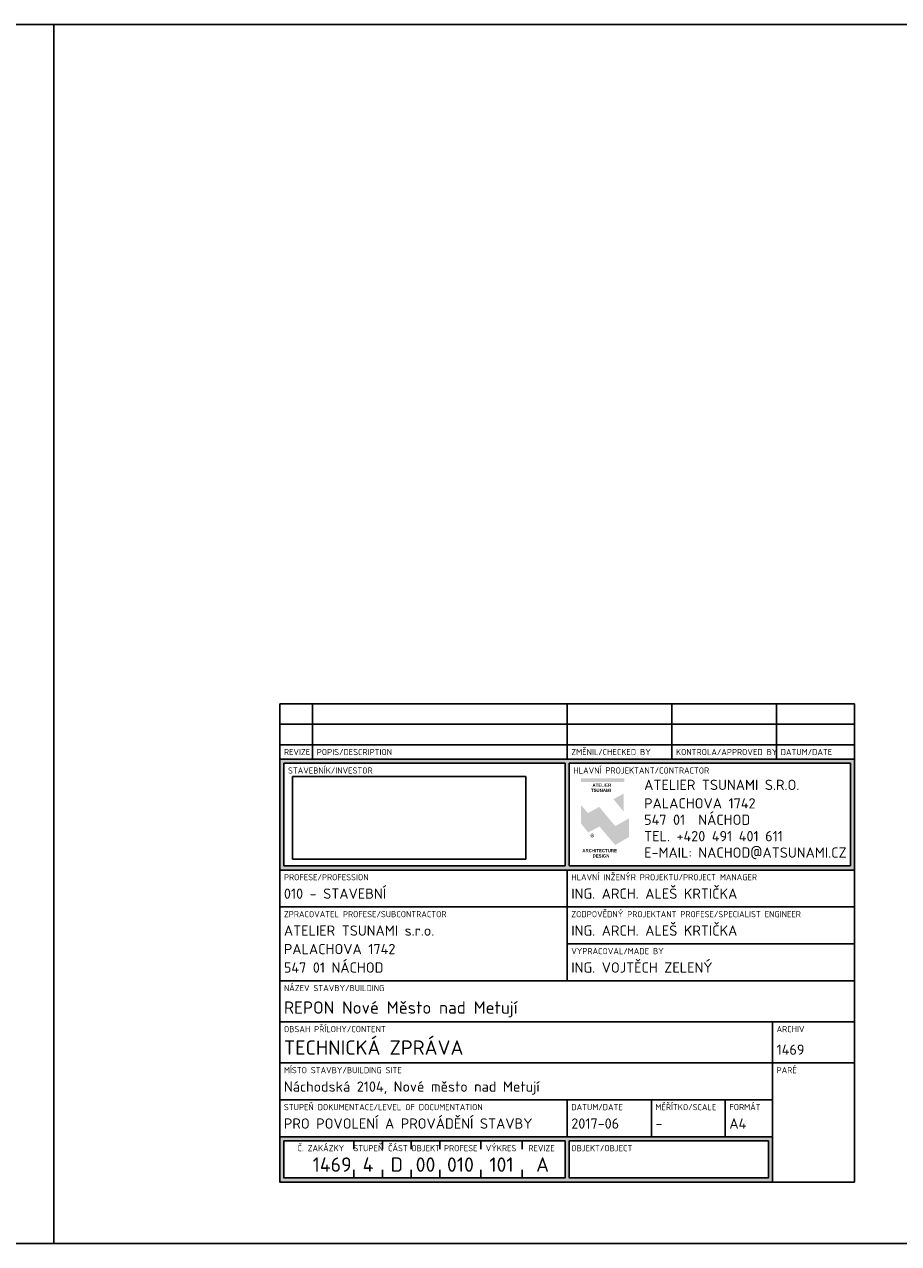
# Model space of a CAD drawing. Header units: metres. Extents: x -617984 to -616281, y -1028747 to -1028450.
# Tile 5 of 6: x -616709 to -616496, y -1028747 to -1028450. Entities that reach past the tile are written whole.
import ezdxf
from ezdxf.enums import TextEntityAlignment as Align

# ---------------------------------------------------------------- set-up
doc = ezdxf.new("R2010")
doc.units = ezdxf.units.M
doc.styles.add('ISOCPEUB_10', font='isocpeur.ttf')
doc.styles.add('ISOCPEUR_10', font='isocpeur.ttf')
doc.styles.get("Standard").update_dxf_attribs({"font": 'isocpeur.ttf'})
picture_1 = doc.add_image_def('image1.png', size_in_pixel=(282, 100))

# ---------------------------------------------------------------- blocks, each defined once
blk = doc.blocks.new('tabulka1')
h = blk.add_hatch(color=256)
h.paths.add_polyline_path([(-140, 76), (-140, 103), (0, 103), (0, 76)])
h.paths.add_polyline_path([(-139, 77), (-139, 102), (-70.5, 102), (-70.5, 77)], flags=16)
h.paths.add_polyline_path([(-69.5, 77), (-69.5, 102), (-1, 102), (-1, 77)], flags=16)
h = blk.add_hatch(color=256)
h.dxf.hatch_style = 1
h.paths.add_polyline_path([(-66.65, 98.32), (-56.1, 98.32), (-56.1, 97.45), (-66.65, 97.45)])
at = {"true_color": 0xaaaaaa}
h = blk.add_hatch(color=253, dxfattribs=at)
h.dxf.hatch_style = 1
edge = h.paths.add_edge_path()
edge.add_spline(control_points=[(-56.26, 94.61), (-56.26, 94.61), (-56.26, 90.24), (-56.26, 90.24), (-56.26, 90.24), (-56.26, 90.24), (-58.73, 93.27), (-58.73, 93.27), (-58.73, 93.27), (-58.73, 93.27), (-56.26, 94.61), (-56.26, 94.61)], knot_values=[0, 0, 0, 0, 0.333333, 0.333333, 0.333333, 0.5, 0.666667, 0.666667, 0.666667, 0.833333, 1, 1, 1, 1], degree=3, periodic=0)
h = blk.add_hatch(color=253, dxfattribs=at)
h.dxf.hatch_style = 1
edge = h.paths.add_edge_path()
edge.add_spline(control_points=[(-64.94, 89.87), (-64.94, 89.87), (-62.21, 91.38), (-62.21, 91.38), (-62.21, 91.38), (-62.21, 91.38), (-58.29, 86.71), (-58.29, 86.71), (-58.29, 86.71), (-58.29, 86.71), (-54.94, 88.6), (-54.94, 88.6), (-54.94, 88.6), (-54.94, 88.6), (-54.93, 84.03), (-54.93, 84.03), (-54.93, 84.03), (-54.93, 84.03), (-58.32, 82.12), (-58.32, 82.12), (-58.32, 82.12), (-58.32, 82.12), (-62.14, 86.61), (-62.14, 86.61), (-62.14, 86.61), (-62.14, 86.61), (-64.87, 85.15), (-64.87, 85.15), (-64.87, 85.15), (-64.87, 85.15), (-66.64, 87.34), (-66.64, 87.34), (-66.64, 87.34), (-66.64, 87.34), (-66.64, 91.85), (-66.64, 91.85), (-66.64, 91.85), (-66.64, 91.85), (-64.94, 89.87), (-64.94, 89.87)], knot_values=[0, 0, 0, 0, 0.1, 0.1, 0.1, 0.15, 0.2, 0.2, 0.2, 0.25, 0.3, 0.3, 0.3, 0.35, 0.4, 0.4, 0.4, 0.45, 0.5, 0.5, 0.5, 0.55, 0.6, 0.6, 0.6, 0.65, 0.7, 0.7, 0.7, 0.75, 0.8, 0.8, 0.8, 0.85, 0.9, 0.9, 0.9, 0.95, 1, 1, 1, 1], degree=3, periodic=0)
h = blk.add_hatch(color=256)
h.paths.add_polyline_path([(-69.5, 10), (-69.5, 1), (-21, 1), (-21, 10)], flags=16)
h.paths.add_polyline_path([(-70.5, 10), (-139, 10), (-139, 1), (-70.5, 1)], flags=16)
h.paths.add_polyline_path([(-140, 11), (-20, 11), (-20, 0), (-140, 0)])
for p, q in [((-140, 103), (-140, 116.5)), ((-140, 116.5), (0, 116.5)), ((-132, 103), (-132, 116.5)), ((-70, 103), (-70, 116.5)), ((-44.5, 103), (-44.5, 116.5)), ((-19, 116.5), (-19, 103)), ((0, 116.5), (0, 103)), ((-140, 111.5), (0, 111.5)), ((-140, 106.5), (0, 106.5)), ((-140, 103), (0, 103)), ((-140, 76), (-140, 103)), ((-139, 102), (-70.5, 102)), ((-139, 77), (-139, 102)), ((-70.5, 77), (-70.5, 102)), ((-69.5, 102), (-1, 102)), ((-69.5, 77), (-69.5, 102)), ((-1, 102), (-1, 77)), ((0, 103), (0, 76)), ((-140, 0), (-140, 76)), ((-140, 76), (0, 76)), ((-139, 77), (-70.5, 77)), ((-70, 76), (-70, 49)), ((-69.5, 77), (-1, 77)), ((0, 76), (0, 0)), ((0, 67), (-140, 67)), ((0, 58), (-70, 58)), ((0, 49), (-140, 49)), ((-140, 39), (0, 39)), ((-20, 29), (-20, 39)), ((-140, 29), (0, 29)), ((-20, 0), (-20, 29)), ((-20, 20), (-140, 20)), ((-70, 20), (-70, 11)), ((-49.5, 11), (-49.5, 20)), ((-31.5, 11), (-31.5, 20)), ((-20, 11), (-140, 11)), ((-122, 10), (-122, 8)), ((-115, 10), (-115, 8)), ((-108, 10), (-108, 8)), ((-101, 10), (-101, 8)), ((-91, 10), (-91, 8)), ((-81, 10), (-81, 8)), ((-20, 0), (-20, 11)), ((-122, 1), (-122, 3)), ((-115, 1), (-115, 3)), ((-108, 1), (-108, 3)), ((-101, 1), (-101, 3)), ((-91, 1), (-91, 3)), ((-81, 1), (-81, 3)), ((-140, 0), (0, 0))]:
    blk.add_line(p, q)
blk.add_lwpolyline([(-140, 11), (-20, 11), (-20, 0), (-140, 0)], close=True)
for points in [[(-70.5, 10), (-139, 10), (-139, 1), (-70.5, 1), (-70.5, 10)], [(-69.5, 10), (-69.5, 1), (-21, 1), (-21, 10), (-69.5, 10)]]:
    blk.add_lwpolyline(points)
at = {"style": 'ISOCPEUR_10'}
for s, height, p in [('REVIZE', 1.5, (-139, 104)), ('POPIS/DESCRIPTION', 1.5, (-131, 104)), ('ZMĚNIL/CHECKED BY', 1.5, (-69, 104)), ('KONTROLA/APPROVED BY', 1.5, (-43.5, 104)), ('DATUM/DATE', 1.5, (-18, 104)), ('STAVEBNÍK/INVESTOR', 1.5, (-138, 99.5)), ('HLAVNÍ PROJEKTANT/CONTRACTOR', 1.5, (-68.5, 99.5)), ('ATELIER TSUNAMI S.R.O.', 2.5, (-51.26, 95.5)), ('PALACHOVA 1742', 2.5, (-51.26, 91)), ('547 01  NÁCHOD', 2.5, (-51.26, 87)), ('TEL. +420 491 401 611', 2.5, (-51.26, 83)), ('E-MAIL: NACHOD@ATSUNAMI.CZ', 2.5, (-51.26, 79)), ('PROFESE/PROFESSION', 1.5, (-139, 73.5)), ('HLAVNÍ INŽENÝR PROJEKTU/PROJECT MANAGER', 1.5, (-69, 73.5)), ('ZPRACOVATEL PROFESE/SUBCONTRACTOR', 1.5, (-139, 64.5)), ('ZODPOVĚDNÝ PROJEKTANT PROFESE/SPECIALIST ENGINEER', 1.5, (-69, 64.5)), ('VYPRACOVAL/MADE BY', 1.5, (-69, 55.5)), ('NÁZEV STAVBY/BUILDING', 1.5, (-139, 46.5)), ('OBSAH PŘÍLOHY/CONTENT', 1.5, (-139, 36.5)), ('ARCHIV', 1.5, (-19, 36.5)), ('MÍSTO STAVBY/BUILDING SITE', 1.5, (-139, 26.5)), ('PARÉ', 1.5, (-19, 26.5)), ('STUPEŇ DOKUMENTACE/LEVEL OF DOCUMENTATION', 1.5, (-139, 17.5)), ('DATUM/DATE', 1.5, (-69, 17.5)), ('MĚŘÍTKO/SCALE', 1.5, (-48.5, 17.5)), ('FORMÁT', 1.5, (-30.5, 17.5)), ('OBJEKT/OBJECT', 1.5, (-69, 7.5))]:
    blk.add_text(s, height=height, dxfattribs=at).set_placement(p)
for s, p in [('Č. ZAKÁZKY', (-130, 7.5)), ('STUPEŇ', (-118.43, 7.5)), ('ČÁST', (-111.23, 7.5)), ('OBJEKT', (-104.48, 7.5)), ('PROFESE', (-95.93, 7.5)), ('VÝKRES', (-86.12, 7.5)), ('REVIZE', (-76.25, 7.5))]:
    blk.add_text(s, height=1.5, dxfattribs=at).set_placement(p, align=Align.CENTER)
for s, width, gutter_width, heights, insert, char_height, attachment_point in [('\\pi2.6834;{\\fSwis721 Ex BT|b1|i0|c238|p34;ATELIER\\P\\pi2.3128;TSUNAMI}', 10.4206, 1.76, [0], (-66.53, 97.07), 0.7633, 1), ('{\\fSwis721 Ex BT|b1|i0|c238|p34;\\H1.1667x;\\C253;\\c11184810;®}', 0.2908, 1, [0.248], (-63.88, 84.4), 0.7415, 5), ('\\pi0.23561;{\\fSwis721 Ex BT|b1|i0|c238|p34;ARCHITECTURE\\P\\pi2.7218;DESIGN}', 10.2766, 1.76, [0], (-66.53, 81.09), 0.7633, 1)]:
    blk.add_mtext_dynamic_manual_height_columns(s, width=width, gutter_width=gutter_width, heights=heights, dxfattribs=dict(insert=insert, char_height=char_height, attachment_point=attachment_point))
for tag, p, height, style in [('PROFESE', (-139, 69), 2.5, 'ISOCPEUR_10'), ('HLAVNÍ_INŽENÝR_PROJEKTU', (-69, 69), 2.5, 'ISOCPEUR_10'), ('ZPRACOVATEL_PROFESE_jméno', (-139, 60), 2.5, 'ISOCPEUR_10'), ('ZODPOVĚDNÝ_PROJEKTANT_PROFESE', (-69, 60), 2.5, 'ISOCPEUR_10'), ('ZPRACOVATEL_PROFESE_ulice', (-139, 55.5), 2.5, 'ISOCPEUR_10'), ('ZPRACOVATEL_PROFESE_město', (-139, 51), 2.5, 'ISOCPEUR_10'), ('VYPRACOVAL', (-69, 51), 2.5, 'ISOCPEUR_10'), ('ARCHIV', (-19, 31), 2.5, 'ISOCPEUR_10'), ('MISTO_STAVBY', (-139, 22), 2.5, 'ISOCPEUR_10'), ('STUPEŇ_DOKUMENTACE', (-139, 13), 2.5, 'ISOCPEUR_10'), ('DATUM', (-69, 13), 2.5, 'ISOCPEUR_10'), ('MĚŘÍTKO', (-48.5, 13), 2.5, 'ISOCPEUR_10'), ('FORMÁT', (-30.5, 13), 2.5, 'ISOCPEUR_10'), ('OBJEKT', (-69, 2.5), 3.5, 'ISOCPEUB_10')]:
    blk.add_attdef(tag, p, '', height=height, dxfattribs=dict(style=style))
at = {"linetype": 'ByBlock', "style": 'ISOCPEUB_10'}
for tag, p in [('NÁZEV_STAVBY', (-139, 41)), ('OBSAH_PŘÍLOHY', (-139, 31))]:
    blk.add_attdef(tag, p, '', height=3.5, dxfattribs=at)
blk.add_attdef('Č_PŘÍLOHY-č_zakázky', text='', height=3.5, dxfattribs=at).set_placement((-122.5, 2.5), align=Align.RIGHT)
for tag, p in [('Č_PŘÍLOHY-stupeň_dokumentace', (-118.5, 2.5)), ('Č_PŘÍLOHY-část_dokumentace', (-111.5, 2.5)), ('Č_PŘÍLOHY-objekt', (-104.5, 2.5)), ('Č_PŘÍLOHY-profese', (-96, 2.5)), ('Č_PŘÍLOHY-výkres', (-86, 2.5)), ('Č_PŘÍLOHY-revize', (-76, 2.5))]:
    blk.add_attdef(tag, text='', height=3.5, dxfattribs=at).set_placement(p, align=Align.CENTER)
at = {"style": 'ISOCPEUR_10'}
blk.add_attdef('OBJEKT_UPŘESNĚNÍ', text='', height=2.5, dxfattribs=at).set_placement((-22, 2.5), align=Align.RIGHT)
at = {"color": 255}
image = blk.add_image(picture_1, insert=(-136.87, 78.64), size_in_units=(56.79, 20.14), dxfattribs=at)
image.dxf.flags = 15

msp = doc.modelspace()

# ---------------------------------------------------------------- linework, layer by layer
for points in [[(-616911.3, -1028450.17), (-616701.3, -1028450.17), (-616701.3, -1028747.17), (-616911.3, -1028747.17)], [(-616701.3, -1028450.17), (-616491.3, -1028450.17), (-616491.3, -1028747.17), (-616701.3, -1028747.17)]]:
    msp.add_lwpolyline(points, close=True)

# ---------------------------------------------------------------- block references
ref = msp.add_blockref('tabulka1', (-616506.3, -1028732.17))
ref.add_attrib('Č_PŘÍLOHY-revize', 'A', dxfattribs={"linetype": 'ByBlock', "height": 3.5, "style": 'ISOCPEUB_10'}).set_placement((-616582.3, -1028729.67), align=Align.CENTER)
ref.add_attrib('Č_PŘÍLOHY-výkres', '101', dxfattribs={"linetype": 'ByBlock', "height": 3.5, "style": 'ISOCPEUB_10'}).set_placement((-616592.3, -1028729.67), align=Align.CENTER)
ref.add_attrib('Č_PŘÍLOHY-profese', '010', dxfattribs={"linetype": 'ByBlock', "height": 3.5, "style": 'ISOCPEUB_10'}).set_placement((-616602.3, -1028729.67), align=Align.CENTER)
ref.add_attrib('Č_PŘÍLOHY-objekt', '00', dxfattribs={"linetype": 'ByBlock', "height": 3.5, "style": 'ISOCPEUB_10'}).set_placement((-616610.8, -1028729.67), align=Align.CENTER)
ref.add_attrib('Č_PŘÍLOHY-část_dokumentace', 'D', dxfattribs={"linetype": 'ByBlock', "height": 3.5, "style": 'ISOCPEUB_10'}).set_placement((-616617.8, -1028729.67), align=Align.CENTER)
ref.add_attrib('Č_PŘÍLOHY-stupeň_dokumentace', '4', dxfattribs={"linetype": 'ByBlock', "height": 3.5, "style": 'ISOCPEUB_10'}).set_placement((-616624.8, -1028729.67), align=Align.CENTER)
ref.add_attrib('Č_PŘÍLOHY-č_zakázky', '1469', dxfattribs={"linetype": 'ByBlock', "height": 3.5, "style": 'ISOCPEUB_10'}).set_placement((-616628.8, -1028729.67), align=Align.RIGHT)
ref.add_attrib('FORMÁT', 'A4', (-616536.8, -1028719.17), dxfattribs={"height": 2.5, "style": 'ISOCPEUR_10'})
ref.add_attrib('MĚŘÍTKO', '-', (-616554.8, -1028719.17), dxfattribs={"height": 2.5, "style": 'ISOCPEUR_10'})
ref.add_attrib('DATUM', '2017-06', (-616575.3, -1028719.17), dxfattribs={"height": 2.5, "style": 'ISOCPEUR_10'})
ref.add_attrib('ARCHIV', '1469', (-616525.3, -1028701.17), dxfattribs={"color": 7, "height": 2.5, "style": 'ISOCPEUR_10'})
ref.add_attrib('VYPRACOVAL', 'ING. VOJTĚCH ZELENÝ', (-616575.3, -1028681.17), dxfattribs={"height": 2.5, "style": 'ISOCPEUR_10'})
ref.add_attrib('ZODPOVĚDNÝ_PROJEKTANT_PROFESE', 'ING. ARCH. ALEŠ KRTIČKA', (-616575.3, -1028672.17), dxfattribs={"height": 2.5, "style": 'ISOCPEUR_10'})
ref.add_attrib('HLAVNÍ_INŽENÝR_PROJEKTU', 'ING. ARCH. ALEŠ KRTIČKA', (-616575.3, -1028663.17), dxfattribs={"height": 2.5, "style": 'ISOCPEUR_10'})
ref.add_attrib('STUPEŇ_DOKUMENTACE', 'PRO POVOLENÍ A PROVÁDĚNÍ STAVBY', (-616645.3, -1028719.17), dxfattribs={"height": 2.5, "style": 'ISOCPEUR_10'})
ref.add_attrib('MISTO_STAVBY', 'Náchodská 2104, Nové město nad Metují', (-616645.3, -1028710.17), dxfattribs={"height": 2.5, "style": 'ISOCPEUR_10'})
ref.add_attrib('OBSAH_PŘÍLOHY', 'TECHNICKÁ ZPRÁVA', (-616645.3, -1028701.17), dxfattribs={"linetype": 'ByBlock', "height": 3.5, "style": 'ISOCPEUB_10'})
ref.add_attrib('NÁZEV_STAVBY', 'REPON Nové Město nad Metují', (-616645.3, -1028691.17), dxfattribs={"linetype": 'ByBlock', "height": 3, "style": 'ISOCPEUB_10'})
ref.add_attrib('ZPRACOVATEL_PROFESE_město', '547 01 NÁCHOD', (-616645.3, -1028681.17), dxfattribs={"height": 2.5, "style": 'ISOCPEUR_10'})
ref.add_attrib('ZPRACOVATEL_PROFESE_ulice', 'PALACHOVA 1742', (-616645.3, -1028676.67), dxfattribs={"height": 2.5, "style": 'ISOCPEUR_10'})
ref.add_attrib('ZPRACOVATEL_PROFESE_jméno', 'ATELIER TSUNAMI s.r.o.', (-616645.3, -1028672.17), dxfattribs={"height": 2.5, "style": 'ISOCPEUR_10'})
ref.add_attrib('PROFESE', '010 - STAVEBNÍ', (-616645.3, -1028663.17), dxfattribs={"height": 2.5, "style": 'ISOCPEUR_10'})

doc.saveas('drawing.dxf')
